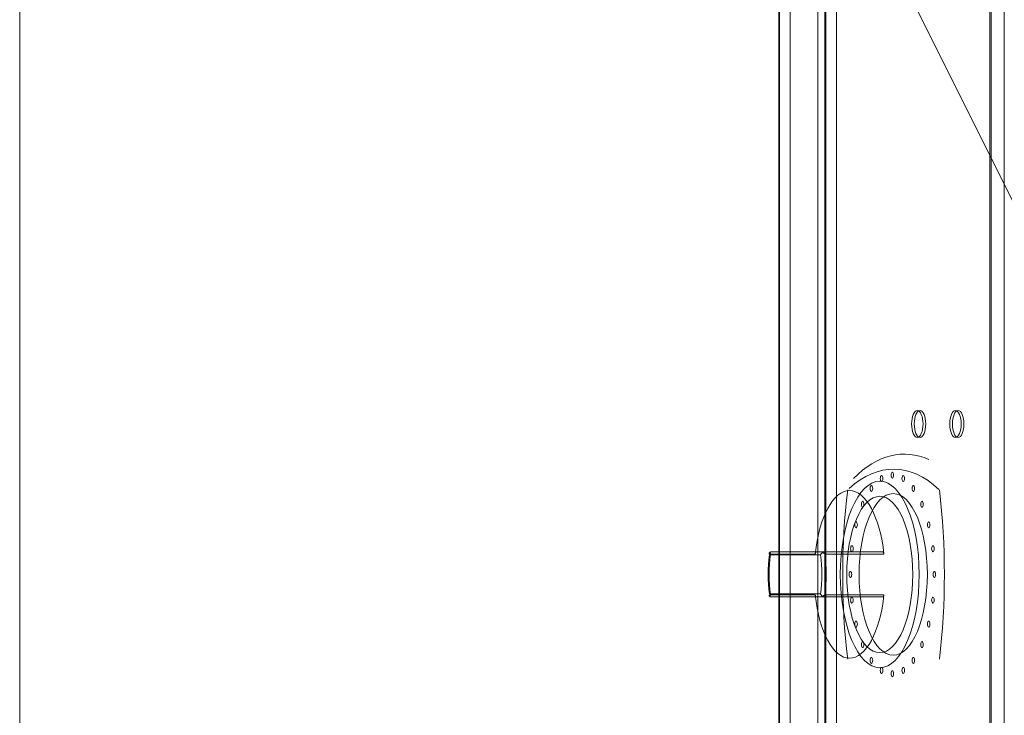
# Model space of a CAD drawing. Header units: millimetres. Extents: x -750 to 72845, y -24282 to 18874.
# Tile 129 of 154: x 70176 to 70505, y 14445 to 14677. Entities that reach past the tile are written whole.
import ezdxf

# ---------------------------------------------------------------- set-up
doc = ezdxf.new("R2010")
doc.units = ezdxf.units.MM
doc.header["$MEASUREMENT"] = 0
doc.layers.add('IRISH HOUSE_HYD AIRPORT_DRAINAGE LAYOUT 1$0$GREY SCALE', color=8, linetype='Continuous')
doc.layers.add('IRISH HOUSE_HYD AIRPORT_DRAINAGE LAYOUT 1$0$GREYSCALE', color=8, linetype='Continuous', lineweight=0)
doc.layers.add('M-MEP-ELPR-EQUIP', color=6, linetype='Continuous', lineweight=20)

# ---------------------------------------------------------------- blocks, each defined once
blk = doc.blocks.new('IRISH HOUSE_HYD AIRPORT_DRAINAGE LAYOUT 1$0$FLOOR PLAN')
at = {"layer": 'IRISH HOUSE_HYD AIRPORT_DRAINAGE LAYOUT 1$0$GREYSCALE', "color": 8, "lineweight": 0, "ltscale": 125}
for q in [(20176.39, 13284.48), (21172.83, 13284.48)]:
    blk.add_line((20176.39, 15278.36), q, dxfattribs=at)
at = {"layer": 'IRISH HOUSE_HYD AIRPORT_DRAINAGE LAYOUT 1$0$GREYSCALE', "color": 8, "lineweight": 0, "ltscale": 0.25}
blk.add_line((20429.32, 15018.13), (20429.32, 14216.19), dxfattribs=at)
at = {"layer": 'IRISH HOUSE_HYD AIRPORT_DRAINAGE LAYOUT 1$0$GREYSCALE', "color": 8, "lineweight": 0, "extrusion": (2.94688e-16, 1, -5.17558e-17)}
for p, q in [((20444.33, 14499.37, 784.98), (20427.04, 14499.37, 747.9)), ((20441.92, 14499.37, 734.75), (20463.97, 14499.37, 782.02))]:
    blk.add_line(p, q, dxfattribs=at)
at = {"layer": 'IRISH HOUSE_HYD AIRPORT_DRAINAGE LAYOUT 1$0$GREYSCALE', "color": 8, "lineweight": 0}
for p, q in [((20444.33, 14499.37, 784.98), (20427.04, 14499.37, 747.9)), ((20426.26, 14498.37, 748.61), (20443.29, 14498.37, 785.12)), ((20443.29, 14485.34, 785.12), (20426.26, 14485.34, 748.61)), ((20427.04, 14484.34, 747.9), (20444.33, 14484.34, 784.98))]:
    blk.add_line(p, q, dxfattribs=at)
at = {"layer": 'IRISH HOUSE_HYD AIRPORT_DRAINAGE LAYOUT 1$0$GREYSCALE', "color": 8, "lineweight": 0, "extrusion": (-0.906308, 2.88951e-16, 0.422618)}
for p, q in [((20441.92, 14499.37, 734.75), (20463.97, 14499.37, 782.02)), ((20426.26, 14498.37, 748.61), (20443.29, 14498.37, 785.12)), ((20443.29, 14485.34, 785.12), (20426.26, 14485.34, 748.61)), ((20441.92, 14484.34, 734.75), (20463.97, 14484.34, 782.02))]:
    blk.add_line(p, q, dxfattribs=at)
at = {"layer": 'IRISH HOUSE_HYD AIRPORT_DRAINAGE LAYOUT 1$0$GREYSCALE', "color": 8, "lineweight": 0, "extrusion": (-2.94688e-16, -1, 5.17558e-17)}
for p, q in [((20427.04, 14484.34, 747.9), (20444.33, 14484.34, 784.98)), ((20441.92, 14484.34, 734.75), (20463.97, 14484.34, 782.02))]:
    blk.add_line(p, q, dxfattribs=at)
at = {"layer": 'IRISH HOUSE_HYD AIRPORT_DRAINAGE LAYOUT 1$0$GREYSCALE', "color": 8, "lineweight": 0, "extrusion": (0.906308, -5.3388e-16, -0.422618)}
for centre in [(14541.98, 9343.65, 18235.2), (14541.98, 9343.65, 18236.2), (14541.98, 9373.73, 18235.2), (14541.98, 9373.73, 18236.2)]:
    blk.add_circle(centre, 4.51, dxfattribs=at)
at = {"layer": 'IRISH HOUSE_HYD AIRPORT_DRAINAGE LAYOUT 1$0$GREYSCALE', "color": 8, "lineweight": 0, "extrusion": (-0.906308, 5.3388e-16, 0.422618)}
for centre in [(-14541.98, 9343.65, -18235.2), (-14541.98, 9343.65, -18236.2), (-14541.98, 9373.73, -18235.2), (-14541.98, 9373.73, -18236.2)]:
    blk.add_circle(centre, 4.51, dxfattribs=at)
at = {"layer": 'IRISH HOUSE_HYD AIRPORT_DRAINAGE LAYOUT 1$0$GREYSCALE', "color": 8, "lineweight": 0, "extrusion": (-0.906308, 2.88951e-16, 0.422618)}
for centre, radius in [((-14524.93, 9331.12, -18231.89), 1), ((-14491.85, 9331.12, -18227.24), 31.08), ((-14491.85, 9331.12, -18227.24), 31.08), ((-14523.81, 9322.56, -18231.89), 1), ((-14523.81, 9339.68, -18231.89), 1), ((-14520.5, 9314.58, -18231.89), 1), ((-14520.5, 9347.66, -18231.89), 1), ((-14491.85, 9331.12, -18227.23), 26.04), ((-14491.85, 9331.12, -18227.23), 26.04), ((-14491.85, 9331.12, -18232.19), 26.92), ((-14515.24, 9307.73, -18231.89), 1), ((-14515.24, 9354.51, -18231.89), 1), ((-14508.39, 9302.48, -18231.89), 1), ((-14508.39, 9359.77, -18231.89), 1), ((-14500.42, 9299.17, -18231.89), 1), ((-14500.42, 9363.08, -18231.89), 1), ((-14491.85, 9298.04, -18231.89), 1), ((-14491.85, 9364.2, -18231.89), 1), ((-14483.29, 9299.17, -18231.89), 1), ((-14483.29, 9363.08, -18231.89), 1), ((-14475.31, 9302.48, -18231.89), 1), ((-14475.31, 9359.77, -18231.89), 1), ((-14468.46, 9307.73, -18231.89), 1), ((-14468.46, 9354.51, -18231.89), 1), ((-14463.21, 9314.58, -18231.89), 1), ((-14463.21, 9347.66, -18231.89), 1), ((-14459.9, 9322.56, -18231.89), 1), ((-14459.9, 9339.68, -18231.89), 1), ((-14458.77, 9331.12, -18231.89), 1)]:
    blk.add_circle(centre, radius, dxfattribs=at)
at = {"layer": 'IRISH HOUSE_HYD AIRPORT_DRAINAGE LAYOUT 1$0$GREYSCALE', "color": 8, "lineweight": 0, "extrusion": (0.906308, -2.88951e-16, -0.422618)}
blk.add_circle((14491.85, 9331.12, 18232.19), 26.92, dxfattribs=at)
for centre, radius, start, end in [((14428.63, 9331.37, 18236.2), 103.32, 337.1764, 10.7814), ((14491.85, 9393.54, 18232.19), 102.27, 253.9912, 286.0091), ((14491.85, 9269.2, 18232.19), 102.27, 73.9909, 106.0088)]:
    blk.add_arc(centre, radius, start, end, dxfattribs=at)
at = {"layer": 'IRISH HOUSE_HYD AIRPORT_DRAINAGE LAYOUT 1$0$GREYSCALE', "color": 8, "lineweight": 0, "extrusion": (-0.906308, 2.88951e-16, 0.422618)}
for centre, radius, start, end in [((-14428.63, 9331.37, -18236.2), 103.32, 169.2186, 202.8236), ((-14428.63, 9331.37, -18232.19), 98.31, 158.6254, 200.8267), ((-14428.63, 9331.37, -18232.19), 98.31, 158.6254, 200.8267), ((-14491.85, 9331.12, -18216.15), 27.92, 103.9861, 256.0139), ((-14491.85, 9331.12, -18216.15), 27.92, 103.9861, 256.0139), ((-14491.85, 9393.54, -18232.19), 102.27, 253.9909, 286.0088), ((-14491.85, 9269.2, -18232.19), 102.27, 73.9912, 106.0091), ((-14491.85, 9331.12, -18196.1), 21.17, 252.0741, 287.9259), ((-14491.85, 9331.12, -18196.1), 21.17, 252.0741, 287.9259), ((-14491.85, 9331.12, -18197.1), 22.51, 252.3967, 287.6033), ((-14491.85, 9331.12, -18197.1), 22.51, 252.3967, 287.6033), ((-14491.85, 9331.12, -18196.1), 21.17, 72.0741, 107.9259), ((-14491.85, 9331.12, -18196.1), 21.17, 72.0741, 107.9259), ((-14491.85, 9331.12, -18197.1), 22.51, 72.3967, 107.6033), ((-14491.85, 9331.12, -18197.1), 22.51, 72.3967, 107.6033), ((-14491.85, 9331.12, -18216.15), 27.92, 283.9861, 76.0139), ((-14491.85, 9331.12, -18216.15), 27.92, 283.9861, 76.0139)]:
    blk.add_arc(centre, radius, start, end, dxfattribs=at)
at = {"layer": 'IRISH HOUSE_HYD AIRPORT_DRAINAGE LAYOUT 1$0$GREYSCALE', "color": 8, "lineweight": 0}
for points, knots in [([(20426.3, 14499.17, 747.75), (20426.31, 14499.18, 747.75), (20426.33, 14499.19, 747.75), (20426.36, 14499.2, 747.76), (20426.37, 14499.21, 747.76), (20426.48, 14499.27, 747.78), (20426.59, 14499.31, 747.8), (20426.81, 14499.36, 747.85), (20426.92, 14499.37, 747.87), (20427.04, 14499.37, 747.9), (20427.04, 14499.37, 747.9), (20427.04, 14499.37, 747.9)], [0.6841371, 0.6841371, 0.6841371, 0.6841371, 0.7321349, 0.7321349, 0.7784099, 0.7784099, 1.1160869, 1.1160869, 1.4632126, 1.4632126, 1.4649667, 1.4649667, 1.4649667, 1.4649667]), ([(20426.3, 14499.17, 747.75), (20426.31, 14499.18, 747.75), (20426.33, 14499.19, 747.75), (20426.36, 14499.2, 747.76), (20426.37, 14499.21, 747.76), (20426.48, 14499.27, 747.78), (20426.59, 14499.31, 747.8), (20426.81, 14499.36, 747.85), (20426.92, 14499.37, 747.87), (20427.04, 14499.37, 747.9), (20427.04, 14499.37, 747.9), (20427.04, 14499.37, 747.9)], [0.6841371, 0.6841371, 0.6841371, 0.6841371, 0.7321349, 0.7321349, 0.7784099, 0.7784099, 1.1160869, 1.1160869, 1.4632126, 1.4632126, 1.4649667, 1.4649667, 1.4649667, 1.4649667]), ([(20427.04, 14499.37, 747.9), (20428.29, 14499.37, 746.78), (20429.55, 14499.37, 745.67), (20432.47, 14499.37, 743.08), (20434.13, 14499.37, 741.62), (20436.83, 14499.37, 739.23), (20437.87, 14499.37, 738.32), (20439.43, 14499.37, 736.95), (20439.95, 14499.37, 736.49), (20440.95, 14499.37, 735.61), (20441.44, 14499.37, 735.18), (20441.92, 14499.37, 734.75)], [0.767144, 0.767144, 0.767144, 0.767144, 5.800119, 5.800119, 12.428827, 12.428827, 16.57177, 16.57177, 18.643241, 18.643241, 20.57812, 20.57812, 20.57812, 20.57812]), ([(20427.04, 14499.37, 747.9), (20428.29, 14499.37, 746.78), (20429.55, 14499.37, 745.67), (20432.47, 14499.37, 743.08), (20434.13, 14499.37, 741.62), (20436.83, 14499.37, 739.23), (20437.87, 14499.37, 738.32), (20439.43, 14499.37, 736.95), (20439.95, 14499.37, 736.49), (20440.95, 14499.37, 735.61), (20441.44, 14499.37, 735.18), (20441.92, 14499.37, 734.75)], [0.767144, 0.767144, 0.767144, 0.767144, 5.800119, 5.800119, 12.428827, 12.428827, 16.57177, 16.57177, 18.643241, 18.643241, 20.57812, 20.57812, 20.57812, 20.57812]), ([(20441.92, 14499.37, 734.75), (20441.88, 14499.37, 734.66), (20441.84, 14499.36, 734.57), (20441.76, 14499.3, 734.4), (20441.72, 14499.26, 734.31), (20441.63, 14499.14, 734.13), (20441.59, 14499.05, 734.05), (20441.53, 14498.84, 733.91), (20441.5, 14498.73, 733.86), (20441.49, 14498.6, 733.83)], [0, 0, 0, 0, 0.299964, 0.299964, 0.59828, 0.59828, 0.9918, 0.9918, 1.371361, 1.371361, 1.371361, 1.371361]), ([(20441.92, 14499.37, 734.75), (20441.88, 14499.37, 734.66), (20441.84, 14499.36, 734.57), (20441.76, 14499.3, 734.4), (20441.72, 14499.26, 734.31), (20441.63, 14499.14, 734.13), (20441.59, 14499.05, 734.05), (20441.53, 14498.84, 733.91), (20441.5, 14498.73, 733.86), (20441.49, 14498.6, 733.83)], [0, 0, 0, 0, 0.299964, 0.299964, 0.59828, 0.59828, 0.9918, 0.9918, 1.371361, 1.371361, 1.371361, 1.371361]), ([(20444.33, 14499.37, 784.98), (20444.33, 14499.37, 784.98), (20444.33, 14499.37, 784.98), (20444.27, 14499.37, 785.08), (20444.21, 14499.36, 785.19), (20444.11, 14499.3, 785.39), (20444.05, 14499.26, 785.48), (20443.99, 14499.2, 785.6), (20443.98, 14499.19, 785.62), (20443.97, 14499.17, 785.64)], [-0.0017633, -0.0017633, -0.0017633, -0.0017633, 0, 0, 0.3544407, 0.3544407, 0.6989598, 0.6989598, 0.783168, 0.783168, 0.783168, 0.783168]), ([(20444.33, 14499.37, 784.98), (20444.33, 14499.37, 784.98), (20444.33, 14499.37, 784.98), (20444.27, 14499.37, 785.08), (20444.21, 14499.36, 785.19), (20444.11, 14499.3, 785.39), (20444.05, 14499.26, 785.48), (20443.99, 14499.2, 785.6), (20443.98, 14499.19, 785.62), (20443.97, 14499.17, 785.64)], [-0.0017633, -0.0017633, -0.0017633, -0.0017633, 0, 0, 0.3544407, 0.3544407, 0.6989598, 0.6989598, 0.783168, 0.783168, 0.783168, 0.783168]), ([(20463.97, 14499.37, 782.02), (20462.64, 14499.37, 782.23), (20461.32, 14499.37, 782.43), (20459.31, 14499.37, 782.73), (20458.63, 14499.37, 782.84), (20456.85, 14499.37, 783.11), (20455.75, 14499.37, 783.27), (20452.91, 14499.37, 783.7), (20451.15, 14499.37, 783.96), (20447.71, 14499.37, 784.48), (20446.02, 14499.37, 784.73), (20444.33, 14499.37, 784.98)], [12.565421, 12.565421, 12.565421, 12.565421, 16.570697, 16.570697, 18.642034, 18.642034, 21.956173, 21.956173, 27.258796, 27.258796, 32.376399, 32.376399, 32.376399, 32.376399]), ([(20463.97, 14499.37, 782.02), (20462.64, 14499.37, 782.23), (20461.32, 14499.37, 782.43), (20459.31, 14499.37, 782.73), (20458.63, 14499.37, 782.84), (20456.85, 14499.37, 783.11), (20455.75, 14499.37, 783.27), (20452.91, 14499.37, 783.7), (20451.15, 14499.37, 783.96), (20447.71, 14499.37, 784.48), (20446.02, 14499.37, 784.73), (20444.33, 14499.37, 784.98)], [12.565421, 12.565421, 12.565421, 12.565421, 16.570697, 16.570697, 18.642034, 18.642034, 21.956173, 21.956173, 27.258796, 27.258796, 32.376399, 32.376399, 32.376399, 32.376399]), ([(20464.39, 14498.6, 782.95), (20464.39, 14498.69, 782.93), (20464.37, 14498.77, 782.9), (20464.33, 14498.93, 782.82), (20464.31, 14499, 782.77), (20464.24, 14499.16, 782.62), (20464.19, 14499.24, 782.51), (20464.08, 14499.34, 782.28), (20464.02, 14499.37, 782.15), (20463.97, 14499.37, 782.02)], [0, 0, 0, 0, 0.267044, 0.267044, 0.536426, 0.536426, 0.950116, 0.950116, 1.373248, 1.373248, 1.373248, 1.373248]), ([(20464.39, 14498.6, 782.95), (20464.39, 14498.69, 782.93), (20464.37, 14498.77, 782.9), (20464.33, 14498.93, 782.82), (20464.31, 14499, 782.77), (20464.24, 14499.16, 782.62), (20464.19, 14499.24, 782.51), (20464.08, 14499.34, 782.28), (20464.02, 14499.37, 782.15), (20463.97, 14499.37, 782.02)], [0, 0, 0, 0, 0.267044, 0.267044, 0.536426, 0.536426, 0.950116, 0.950116, 1.373248, 1.373248, 1.373248, 1.373248]), ([(20426.3, 14499.17, 747.75), (20426.24, 14499.09, 747.86), (20426.21, 14499, 747.98), (20426.17, 14498.74, 748.28), (20426.19, 14498.57, 748.44), (20426.25, 14498.39, 748.59), (20426.26, 14498.38, 748.6), (20426.26, 14498.37, 748.6), (20426.26, 14498.37, 748.61), (20426.26, 14498.37, 748.61), (20426.26, 14498.37, 748.61), (20426.26, 14498.37, 748.61), (20426.26, 14498.37, 748.61), (20426.26, 14498.37, 748.61), (20426.26, 14498.37, 748.61), (20426.26, 14498.37, 748.61), (20426.26, 14498.37, 748.61), (20426.26, 14498.37, 748.61), (20426.26, 14498.37, 748.61), (20426.26, 14498.37, 748.61)], [-4.568979, -4.568979, -4.568979, -4.568979, -3.692516, -3.692516, -2.450743, -2.450743, -2.363662, -2.363662, -2.337548, -2.337548, -2.323475, -2.323475, -2.309, -2.309, -2.304181, -2.304181, -2.301314, -2.301314, -2.300178, -2.300178, -2.300178, -2.300178]), ([(20426.3, 14499.17, 747.75), (20426.24, 14499.09, 747.86), (20426.21, 14499, 747.98), (20426.17, 14498.74, 748.28), (20426.19, 14498.57, 748.44), (20426.25, 14498.39, 748.59), (20426.26, 14498.38, 748.6), (20426.26, 14498.37, 748.6), (20426.26, 14498.37, 748.61), (20426.26, 14498.37, 748.61), (20426.26, 14498.37, 748.61), (20426.26, 14498.37, 748.61), (20426.26, 14498.37, 748.61), (20426.26, 14498.37, 748.61), (20426.26, 14498.37, 748.61), (20426.26, 14498.37, 748.61), (20426.26, 14498.37, 748.61), (20426.26, 14498.37, 748.61), (20426.26, 14498.37, 748.61), (20426.26, 14498.37, 748.61)], [-4.568979, -4.568979, -4.568979, -4.568979, -3.692516, -3.692516, -2.450743, -2.450743, -2.363662, -2.363662, -2.337548, -2.337548, -2.323475, -2.323475, -2.309, -2.309, -2.304181, -2.304181, -2.301314, -2.301314, -2.300178, -2.300178, -2.300178, -2.300178]), ([(20426.61, 14498.66, 746.99), (20426.61, 14498.66, 746.99), (20426.61, 14498.66, 746.99), (20426.61, 14498.66, 747), (20426.61, 14498.66, 747), (20426.61, 14498.66, 747), (20426.61, 14498.66, 747), (20426.61, 14498.67, 747), (20426.61, 14498.67, 747), (20426.61, 14498.67, 747), (20426.61, 14498.67, 747), (20426.61, 14498.68, 747), (20426.6, 14498.68, 747.01), (20426.6, 14498.69, 747.02), (20426.59, 14498.7, 747.03), (20426.58, 14498.72, 747.05), (20426.57, 14498.74, 747.07), (20426.53, 14498.78, 747.12), (20426.51, 14498.81, 747.16), (20426.46, 14498.9, 747.27), (20426.42, 14498.95, 747.35), (20426.35, 14499.06, 747.53), (20426.32, 14499.12, 747.64), (20426.3, 14499.17, 747.75)], [0, 0, 0, 0, 0.0007562, 0.0007562, 0.0015191, 0.0015191, 0.003065, 0.003065, 0.0062678, 0.0062678, 0.0131942, 0.0131942, 0.027317, 0.027317, 0.0517791, 0.0517791, 0.0965418, 0.0965418, 0.1826488, 0.1826488, 0.3519012, 0.3519012, 0.5581583, 0.5581583, 0.5581583, 0.5581583]), ([(20426.61, 14498.66, 746.99), (20426.61, 14498.66, 746.99), (20426.61, 14498.66, 746.99), (20426.61, 14498.66, 747), (20426.61, 14498.66, 747), (20426.61, 14498.66, 747), (20426.61, 14498.66, 747), (20426.61, 14498.67, 747), (20426.61, 14498.67, 747), (20426.61, 14498.67, 747), (20426.61, 14498.67, 747), (20426.61, 14498.68, 747), (20426.6, 14498.68, 747.01), (20426.6, 14498.69, 747.02), (20426.59, 14498.7, 747.03), (20426.58, 14498.72, 747.05), (20426.57, 14498.74, 747.07), (20426.53, 14498.78, 747.12), (20426.51, 14498.81, 747.16), (20426.46, 14498.9, 747.27), (20426.42, 14498.95, 747.35), (20426.35, 14499.06, 747.53), (20426.32, 14499.12, 747.64), (20426.3, 14499.17, 747.75)], [0, 0, 0, 0, 0.0007562, 0.0007562, 0.0015191, 0.0015191, 0.003065, 0.003065, 0.0062678, 0.0062678, 0.0131942, 0.0131942, 0.027317, 0.027317, 0.0517791, 0.0517791, 0.0965418, 0.0965418, 0.1826488, 0.1826488, 0.3519012, 0.3519012, 0.5581583, 0.5581583, 0.5581583, 0.5581583]), ([(20441.49, 14498.6, 733.83), (20440.94, 14498.6, 734.32), (20440.38, 14498.61, 734.81), (20439.3, 14498.61, 735.76), (20438.78, 14498.61, 736.22), (20437.23, 14498.62, 737.59), (20436.19, 14498.62, 738.51), (20433.49, 14498.63, 740.89), (20431.83, 14498.64, 742.36), (20428.98, 14498.65, 744.88), (20427.8, 14498.66, 745.94), (20426.61, 14498.66, 746.99)], [-20.862973, -20.862973, -20.862973, -20.862973, -18.643241, -18.643241, -16.57177, -16.57177, -12.428827, -12.428827, -5.800119, -5.800119, -1.046163, -1.046163, -1.046163, -1.046163]), ([(20441.49, 14498.6, 733.83), (20440.94, 14498.6, 734.32), (20440.38, 14498.61, 734.81), (20439.3, 14498.61, 735.76), (20438.78, 14498.61, 736.22), (20437.23, 14498.62, 737.59), (20436.19, 14498.62, 738.51), (20433.49, 14498.63, 740.89), (20431.83, 14498.64, 742.36), (20428.98, 14498.65, 744.88), (20427.8, 14498.66, 745.94), (20426.61, 14498.66, 746.99)], [-20.862973, -20.862973, -20.862973, -20.862973, -18.643241, -18.643241, -16.57177, -16.57177, -12.428827, -12.428827, -5.800119, -5.800119, -1.046163, -1.046163, -1.046163, -1.046163]), ([(20443.29, 14498.37, 785.12), (20443.29, 14498.37, 785.12), (20443.29, 14498.37, 785.12), (20443.29, 14498.37, 785.12), (20443.29, 14498.37, 785.12), (20443.29, 14498.37, 785.12), (20443.29, 14498.37, 785.12), (20443.29, 14498.37, 785.12), (20443.29, 14498.37, 785.12), (20443.29, 14498.37, 785.12), (20443.29, 14498.37, 785.12), (20443.29, 14498.38, 785.12), (20443.3, 14498.41, 785.15), (20443.36, 14498.55, 785.26), (20443.42, 14498.65, 785.33), (20443.6, 14498.88, 785.49), (20443.72, 14499, 785.56), (20443.9, 14499.13, 785.62), (20443.94, 14499.15, 785.63), (20443.97, 14499.17, 785.64)], [-2.013428, -2.013428, -2.013428, -2.013428, -2.012552, -2.012552, -2.009969, -2.009969, -2.005723, -2.005723, -1.993988, -1.993988, -1.958227, -1.958227, -1.803737, -1.803737, -1.39494, -1.39494, -0.837587, -0.837587, -0.714094, -0.714094, -0.714094, -0.714094]), ([(20443.29, 14498.37, 785.12), (20443.29, 14498.37, 785.12), (20443.29, 14498.37, 785.12), (20443.29, 14498.37, 785.12), (20443.29, 14498.37, 785.12), (20443.29, 14498.37, 785.12), (20443.29, 14498.37, 785.12), (20443.29, 14498.37, 785.12), (20443.29, 14498.37, 785.12), (20443.29, 14498.37, 785.12), (20443.29, 14498.37, 785.12), (20443.29, 14498.38, 785.12), (20443.3, 14498.41, 785.15), (20443.36, 14498.55, 785.26), (20443.42, 14498.65, 785.33), (20443.6, 14498.88, 785.49), (20443.72, 14499, 785.56), (20443.9, 14499.13, 785.62), (20443.94, 14499.15, 785.63), (20443.97, 14499.17, 785.64)], [-2.013428, -2.013428, -2.013428, -2.013428, -2.012552, -2.012552, -2.009969, -2.009969, -2.005723, -2.005723, -1.993988, -1.993988, -1.958227, -1.958227, -1.803737, -1.803737, -1.39494, -1.39494, -0.837587, -0.837587, -0.714094, -0.714094, -0.714094, -0.714094]), ([(20443.97, 14499.17, 785.64), (20444.04, 14499.14, 785.67), (20444.11, 14499.1, 785.71), (20444.27, 14499, 785.78), (20444.37, 14498.94, 785.81), (20444.52, 14498.84, 785.84), (20444.57, 14498.8, 785.85), (20444.64, 14498.75, 785.87), (20444.67, 14498.73, 785.87), (20444.7, 14498.71, 785.88), (20444.71, 14498.7, 785.88), (20444.73, 14498.68, 785.88), (20444.73, 14498.68, 785.88), (20444.74, 14498.67, 785.88), (20444.74, 14498.67, 785.88), (20444.74, 14498.67, 785.88), (20444.74, 14498.66, 785.88), (20444.74, 14498.66, 785.88)], [0.8289705, 0.8289705, 0.8289705, 0.8289705, 1.0570419, 1.0570419, 1.3691091, 1.3691091, 1.5284326, 1.5284326, 1.6112916, 1.6112916, 1.6500585, 1.6500585, 1.6707993, 1.6707993, 1.6821461, 1.6821461, 1.694108, 1.694108, 1.694108, 1.694108]), ([(20443.97, 14499.17, 785.64), (20444.04, 14499.14, 785.67), (20444.11, 14499.1, 785.71), (20444.27, 14499, 785.78), (20444.37, 14498.94, 785.81), (20444.52, 14498.84, 785.84), (20444.57, 14498.8, 785.85), (20444.64, 14498.75, 785.87), (20444.67, 14498.73, 785.87), (20444.7, 14498.71, 785.88), (20444.71, 14498.7, 785.88), (20444.73, 14498.68, 785.88), (20444.73, 14498.68, 785.88), (20444.74, 14498.67, 785.88), (20444.74, 14498.67, 785.88), (20444.74, 14498.67, 785.88), (20444.74, 14498.66, 785.88), (20444.74, 14498.66, 785.88)], [0.8289705, 0.8289705, 0.8289705, 0.8289705, 1.0570419, 1.0570419, 1.3691091, 1.3691091, 1.5284326, 1.5284326, 1.6112916, 1.6112916, 1.6500585, 1.6500585, 1.6707993, 1.6707993, 1.6821461, 1.6821461, 1.694108, 1.694108, 1.694108, 1.694108]), ([(20444.74, 14498.66, 785.88), (20446.34, 14498.66, 785.65), (20447.94, 14498.65, 785.41), (20451.3, 14498.64, 784.92), (20453.05, 14498.63, 784.66), (20455.9, 14498.62, 784.23), (20456.99, 14498.62, 784.06), (20458.77, 14498.62, 783.8), (20459.46, 14498.62, 783.69), (20461.51, 14498.61, 783.38), (20462.88, 14498.61, 783.18), (20464.3, 14498.6, 782.96), (20464.35, 14498.6, 782.95), (20464.39, 14498.6, 782.95)], [-32.09738, -32.09738, -32.09738, -32.09738, -27.258796, -27.258796, -21.956173, -21.956173, -18.642034, -18.642034, -16.570697, -16.570697, -12.428022, -12.428022, -12.280567, -12.280567, -12.280567, -12.280567]), ([(20444.74, 14498.66, 785.88), (20446.34, 14498.66, 785.65), (20447.94, 14498.65, 785.41), (20451.3, 14498.64, 784.92), (20453.05, 14498.63, 784.66), (20455.9, 14498.62, 784.23), (20456.99, 14498.62, 784.06), (20458.77, 14498.62, 783.8), (20459.46, 14498.62, 783.69), (20461.51, 14498.61, 783.38), (20462.88, 14498.61, 783.18), (20464.3, 14498.6, 782.96), (20464.35, 14498.6, 782.95), (20464.39, 14498.6, 782.95)], [-32.09738, -32.09738, -32.09738, -32.09738, -27.258796, -27.258796, -21.956173, -21.956173, -18.642034, -18.642034, -16.570697, -16.570697, -12.428022, -12.428022, -12.280567, -12.280567, -12.280567, -12.280567]), ([(20426.26, 14485.34, 748.61), (20426.26, 14485.34, 748.61), (20426.26, 14485.34, 748.61), (20426.26, 14485.34, 748.61), (20426.26, 14485.34, 748.61), (20426.26, 14485.34, 748.61), (20426.26, 14485.34, 748.61), (20426.26, 14485.34, 748.61), (20426.26, 14485.34, 748.61), (20426.26, 14485.34, 748.61), (20426.26, 14485.34, 748.61), (20426.26, 14485.33, 748.6), (20426.25, 14485.3, 748.57), (20426.2, 14485.16, 748.45), (20426.18, 14485.06, 748.36), (20426.18, 14484.83, 748.13), (20426.2, 14484.71, 747.99), (20426.27, 14484.58, 747.81), (20426.29, 14484.56, 747.78), (20426.3, 14484.54, 747.75)], [-2.013835, -2.013835, -2.013835, -2.013835, -2.012593, -2.012593, -2.009935, -2.009935, -2.006101, -2.006101, -1.99429, -1.99429, -1.958405, -1.958405, -1.803523, -1.803523, -1.394904, -1.394904, -0.837569, -0.837569, -0.714146, -0.714146, -0.714146, -0.714146]), ([(20426.26, 14485.34, 748.61), (20426.26, 14485.34, 748.61), (20426.26, 14485.34, 748.61), (20426.26, 14485.34, 748.61), (20426.26, 14485.34, 748.61), (20426.26, 14485.34, 748.61), (20426.26, 14485.34, 748.61), (20426.26, 14485.34, 748.61), (20426.26, 14485.34, 748.61), (20426.26, 14485.34, 748.61), (20426.26, 14485.34, 748.61), (20426.26, 14485.33, 748.6), (20426.25, 14485.3, 748.57), (20426.2, 14485.16, 748.45), (20426.18, 14485.06, 748.36), (20426.18, 14484.83, 748.13), (20426.2, 14484.71, 747.99), (20426.27, 14484.58, 747.81), (20426.29, 14484.56, 747.78), (20426.3, 14484.54, 747.75)], [-2.013835, -2.013835, -2.013835, -2.013835, -2.012593, -2.012593, -2.009935, -2.009935, -2.006101, -2.006101, -1.99429, -1.99429, -1.958405, -1.958405, -1.803523, -1.803523, -1.394904, -1.394904, -0.837569, -0.837569, -0.714146, -0.714146, -0.714146, -0.714146]), ([(20426.3, 14484.54, 747.75), (20426.32, 14484.57, 747.67), (20426.34, 14484.61, 747.6), (20426.39, 14484.71, 747.42), (20426.43, 14484.77, 747.33), (20426.49, 14484.87, 747.19), (20426.52, 14484.9, 747.15), (20426.56, 14484.96, 747.08), (20426.57, 14484.97, 747.06), (20426.59, 14485, 747.03), (20426.59, 14485.01, 747.02), (20426.6, 14485.02, 747.01), (20426.6, 14485.03, 747.01), (20426.61, 14485.04, 747), (20426.61, 14485.04, 747), (20426.61, 14485.04, 747), (20426.61, 14485.04, 747), (20426.61, 14485.05, 746.99)], [0.8289705, 0.8289705, 0.8289705, 0.8289705, 1.0570419, 1.0570419, 1.3691091, 1.3691091, 1.5284326, 1.5284326, 1.6112916, 1.6112916, 1.6500585, 1.6500585, 1.6707993, 1.6707993, 1.6821461, 1.6821461, 1.694108, 1.694108, 1.694108, 1.694108]), ([(20426.3, 14484.54, 747.75), (20426.32, 14484.57, 747.67), (20426.34, 14484.61, 747.6), (20426.39, 14484.71, 747.42), (20426.43, 14484.77, 747.33), (20426.49, 14484.87, 747.19), (20426.52, 14484.9, 747.15), (20426.56, 14484.96, 747.08), (20426.57, 14484.97, 747.06), (20426.59, 14485, 747.03), (20426.59, 14485.01, 747.02), (20426.6, 14485.02, 747.01), (20426.6, 14485.03, 747.01), (20426.61, 14485.04, 747), (20426.61, 14485.04, 747), (20426.61, 14485.04, 747), (20426.61, 14485.04, 747), (20426.61, 14485.05, 746.99)], [0.8289705, 0.8289705, 0.8289705, 0.8289705, 1.0570419, 1.0570419, 1.3691091, 1.3691091, 1.5284326, 1.5284326, 1.6112916, 1.6112916, 1.6500585, 1.6500585, 1.6707993, 1.6707993, 1.6821461, 1.6821461, 1.694108, 1.694108, 1.694108, 1.694108]), ([(20427.04, 14484.34, 747.9), (20427.04, 14484.34, 747.9), (20427.04, 14484.34, 747.9), (20426.92, 14484.34, 747.87), (20426.8, 14484.35, 747.85), (20426.58, 14484.4, 747.8), (20426.47, 14484.44, 747.78), (20426.35, 14484.51, 747.76), (20426.32, 14484.52, 747.75), (20426.3, 14484.54, 747.75)], [-0.0017633, -0.0017633, -0.0017633, -0.0017633, 0, 0, 0.3544407, 0.3544407, 0.6989598, 0.6989598, 0.783168, 0.783168, 0.783168, 0.783168]), ([(20427.04, 14484.34, 747.9), (20427.04, 14484.34, 747.9), (20427.04, 14484.34, 747.9), (20426.92, 14484.34, 747.87), (20426.8, 14484.35, 747.85), (20426.58, 14484.4, 747.8), (20426.47, 14484.44, 747.78), (20426.35, 14484.51, 747.76), (20426.32, 14484.52, 747.75), (20426.3, 14484.54, 747.75)], [-0.0017633, -0.0017633, -0.0017633, -0.0017633, 0, 0, 0.3544407, 0.3544407, 0.6989598, 0.6989598, 0.783168, 0.783168, 0.783168, 0.783168]), ([(20426.61, 14485.05, 746.99), (20427.82, 14485.05, 745.92), (20429.03, 14485.06, 744.85), (20431.56, 14485.07, 742.6), (20432.89, 14485.07, 741.42), (20435.05, 14485.08, 739.52), (20435.88, 14485.09, 738.78), (20437.23, 14485.09, 737.59), (20437.74, 14485.09, 737.13), (20439.3, 14485.1, 735.76), (20440.34, 14485.1, 734.84), (20441.42, 14485.1, 733.9), (20441.45, 14485.1, 733.86), (20441.49, 14485.11, 733.83)], [-32.09738, -32.09738, -32.09738, -32.09738, -27.260564, -27.260564, -21.957597, -21.957597, -18.643243, -18.643243, -16.571772, -16.571772, -12.428829, -12.428829, -12.280567, -12.280567, -12.280567, -12.280567]), ([(20426.61, 14485.05, 746.99), (20427.82, 14485.05, 745.92), (20429.03, 14485.06, 744.85), (20431.56, 14485.07, 742.6), (20432.89, 14485.07, 741.42), (20435.05, 14485.08, 739.52), (20435.88, 14485.09, 738.78), (20437.23, 14485.09, 737.59), (20437.74, 14485.09, 737.13), (20439.3, 14485.1, 735.76), (20440.34, 14485.1, 734.84), (20441.42, 14485.1, 733.9), (20441.45, 14485.1, 733.86), (20441.49, 14485.11, 733.83)], [-32.09738, -32.09738, -32.09738, -32.09738, -27.260564, -27.260564, -21.957597, -21.957597, -18.643243, -18.643243, -16.571772, -16.571772, -12.428829, -12.428829, -12.280567, -12.280567, -12.280567, -12.280567]), ([(20441.92, 14484.34, 734.75), (20440.92, 14484.34, 735.64), (20439.91, 14484.34, 736.52), (20438.39, 14484.34, 737.86), (20437.87, 14484.34, 738.32), (20436.52, 14484.34, 739.51), (20435.69, 14484.34, 740.24), (20433.53, 14484.34, 742.15), (20432.2, 14484.34, 743.32), (20429.59, 14484.34, 745.63), (20428.31, 14484.34, 746.76), (20427.04, 14484.34, 747.9)], [12.565421, 12.565421, 12.565421, 12.565421, 16.571772, 16.571772, 18.643243, 18.643243, 21.957597, 21.957597, 27.260564, 27.260564, 32.376399, 32.376399, 32.376399, 32.376399]), ([(20441.92, 14484.34, 734.75), (20440.92, 14484.34, 735.64), (20439.91, 14484.34, 736.52), (20438.39, 14484.34, 737.86), (20437.87, 14484.34, 738.32), (20436.52, 14484.34, 739.51), (20435.69, 14484.34, 740.24), (20433.53, 14484.34, 742.15), (20432.2, 14484.34, 743.32), (20429.59, 14484.34, 745.63), (20428.31, 14484.34, 746.76), (20427.04, 14484.34, 747.9)], [12.565421, 12.565421, 12.565421, 12.565421, 16.571772, 16.571772, 18.643243, 18.643243, 21.957597, 21.957597, 27.260564, 27.260564, 32.376399, 32.376399, 32.376399, 32.376399]), ([(20441.49, 14485.11, 733.83), (20441.5, 14485.02, 733.85), (20441.52, 14484.94, 733.88), (20441.55, 14484.78, 733.96), (20441.58, 14484.71, 734.01), (20441.64, 14484.55, 734.16), (20441.69, 14484.47, 734.26), (20441.8, 14484.36, 734.5), (20441.86, 14484.34, 734.62), (20441.92, 14484.34, 734.75)], [0, 0, 0, 0, 0.267044, 0.267044, 0.536426, 0.536426, 0.950116, 0.950116, 1.373248, 1.373248, 1.373248, 1.373248]), ([(20441.49, 14485.11, 733.83), (20441.5, 14485.02, 733.85), (20441.52, 14484.94, 733.88), (20441.55, 14484.78, 733.96), (20441.58, 14484.71, 734.01), (20441.64, 14484.55, 734.16), (20441.69, 14484.47, 734.26), (20441.8, 14484.36, 734.5), (20441.86, 14484.34, 734.62), (20441.92, 14484.34, 734.75)], [0, 0, 0, 0, 0.267044, 0.267044, 0.536426, 0.536426, 0.950116, 0.950116, 1.373248, 1.373248, 1.373248, 1.373248]), ([(20443.97, 14484.54, 785.64), (20443.84, 14484.61, 785.61), (20443.72, 14484.71, 785.56), (20443.47, 14484.98, 785.39), (20443.36, 14485.15, 785.27), (20443.29, 14485.32, 785.13), (20443.29, 14485.33, 785.12), (20443.29, 14485.33, 785.12), (20443.29, 14485.34, 785.12), (20443.29, 14485.34, 785.12), (20443.29, 14485.34, 785.12), (20443.29, 14485.34, 785.12), (20443.29, 14485.34, 785.12), (20443.29, 14485.34, 785.12), (20443.29, 14485.34, 785.12), (20443.29, 14485.34, 785.12), (20443.29, 14485.34, 785.12), (20443.29, 14485.34, 785.12), (20443.29, 14485.34, 785.12), (20443.29, 14485.34, 785.12)], [-8.44556, -8.44556, -8.44556, -8.44556, -6.098348, -6.098348, -2.65729, -2.65729, -2.449125, -2.449125, -2.390397, -2.390397, -2.362772, -2.362772, -2.346928, -2.346928, -2.336306, -2.336306, -2.331244, -2.331244, -2.327246, -2.327246, -2.327246, -2.327246]), ([(20443.97, 14484.54, 785.64), (20443.84, 14484.61, 785.61), (20443.72, 14484.71, 785.56), (20443.47, 14484.98, 785.39), (20443.36, 14485.15, 785.27), (20443.29, 14485.32, 785.13), (20443.29, 14485.33, 785.12), (20443.29, 14485.33, 785.12), (20443.29, 14485.34, 785.12), (20443.29, 14485.34, 785.12), (20443.29, 14485.34, 785.12), (20443.29, 14485.34, 785.12), (20443.29, 14485.34, 785.12), (20443.29, 14485.34, 785.12), (20443.29, 14485.34, 785.12), (20443.29, 14485.34, 785.12), (20443.29, 14485.34, 785.12), (20443.29, 14485.34, 785.12), (20443.29, 14485.34, 785.12), (20443.29, 14485.34, 785.12)], [-8.44556, -8.44556, -8.44556, -8.44556, -6.098348, -6.098348, -2.65729, -2.65729, -2.449125, -2.449125, -2.390397, -2.390397, -2.362772, -2.362772, -2.346928, -2.346928, -2.336306, -2.336306, -2.331244, -2.331244, -2.327246, -2.327246, -2.327246, -2.327246]), ([(20444.74, 14485.05, 785.88), (20444.74, 14485.05, 785.88), (20444.74, 14485.05, 785.88), (20444.74, 14485.05, 785.88), (20444.74, 14485.05, 785.88), (20444.74, 14485.04, 785.88), (20444.74, 14485.04, 785.88), (20444.74, 14485.04, 785.88), (20444.74, 14485.04, 785.88), (20444.74, 14485.04, 785.88), (20444.74, 14485.04, 785.88), (20444.74, 14485.03, 785.88), (20444.73, 14485.03, 785.88), (20444.72, 14485.02, 785.88), (20444.71, 14485.01, 785.88), (20444.68, 14484.99, 785.87), (20444.66, 14484.97, 785.87), (20444.6, 14484.93, 785.86), (20444.56, 14484.9, 785.85), (20444.43, 14484.81, 785.83), (20444.35, 14484.76, 785.8), (20444.17, 14484.64, 785.74), (20444.07, 14484.59, 785.69), (20443.97, 14484.54, 785.64)], [0, 0, 0, 0, 0.0007562, 0.0007562, 0.0015191, 0.0015191, 0.003065, 0.003065, 0.0062678, 0.0062678, 0.0131943, 0.0131943, 0.027317, 0.027317, 0.0517792, 0.0517792, 0.096542, 0.096542, 0.1826491, 0.1826491, 0.3519018, 0.3519018, 0.5581592, 0.5581592, 0.5581592, 0.5581592]), ([(20444.74, 14485.05, 785.88), (20444.74, 14485.05, 785.88), (20444.74, 14485.05, 785.88), (20444.74, 14485.05, 785.88), (20444.74, 14485.05, 785.88), (20444.74, 14485.04, 785.88), (20444.74, 14485.04, 785.88), (20444.74, 14485.04, 785.88), (20444.74, 14485.04, 785.88), (20444.74, 14485.04, 785.88), (20444.74, 14485.04, 785.88), (20444.74, 14485.03, 785.88), (20444.73, 14485.03, 785.88), (20444.72, 14485.02, 785.88), (20444.71, 14485.01, 785.88), (20444.68, 14484.99, 785.87), (20444.66, 14484.97, 785.87), (20444.6, 14484.93, 785.86), (20444.56, 14484.9, 785.85), (20444.43, 14484.81, 785.83), (20444.35, 14484.76, 785.8), (20444.17, 14484.64, 785.74), (20444.07, 14484.59, 785.69), (20443.97, 14484.54, 785.64)], [0, 0, 0, 0, 0.0007562, 0.0007562, 0.0015191, 0.0015191, 0.003065, 0.003065, 0.0062678, 0.0062678, 0.0131943, 0.0131943, 0.027317, 0.027317, 0.0517792, 0.0517792, 0.096542, 0.096542, 0.1826491, 0.1826491, 0.3519018, 0.3519018, 0.5581592, 0.5581592, 0.5581592, 0.5581592]), ([(20443.97, 14484.54, 785.64), (20443.98, 14484.53, 785.63), (20443.98, 14484.52, 785.61), (20444, 14484.5, 785.59), (20444, 14484.5, 785.58), (20444.06, 14484.44, 785.48), (20444.11, 14484.4, 785.38), (20444.22, 14484.35, 785.18), (20444.27, 14484.34, 785.08), (20444.33, 14484.34, 784.98), (20444.33, 14484.34, 784.98), (20444.33, 14484.34, 784.98)], [0.6841371, 0.6841371, 0.6841371, 0.6841371, 0.7321349, 0.7321349, 0.7784099, 0.7784099, 1.1160869, 1.1160869, 1.4632126, 1.4632126, 1.4649667, 1.4649667, 1.4649667, 1.4649667]), ([(20443.97, 14484.54, 785.64), (20443.98, 14484.53, 785.63), (20443.98, 14484.52, 785.61), (20444, 14484.5, 785.59), (20444, 14484.5, 785.58), (20444.06, 14484.44, 785.48), (20444.11, 14484.4, 785.38), (20444.22, 14484.35, 785.18), (20444.27, 14484.34, 785.08), (20444.33, 14484.34, 784.98), (20444.33, 14484.34, 784.98), (20444.33, 14484.34, 784.98)], [0.6841371, 0.6841371, 0.6841371, 0.6841371, 0.7321349, 0.7321349, 0.7784099, 0.7784099, 1.1160869, 1.1160869, 1.4632126, 1.4632126, 1.4649667, 1.4649667, 1.4649667, 1.4649667]), ([(20444.33, 14484.34, 784.98), (20445.99, 14484.34, 784.73), (20447.65, 14484.34, 784.48), (20451.51, 14484.34, 783.91), (20453.7, 14484.34, 783.58), (20457.26, 14484.34, 783.04), (20458.63, 14484.34, 782.84), (20460.68, 14484.34, 782.52), (20461.36, 14484.34, 782.42), (20462.69, 14484.34, 782.22), (20463.33, 14484.34, 782.12), (20463.97, 14484.34, 782.02)], [0.767144, 0.767144, 0.767144, 0.767144, 5.800119, 5.800119, 12.428827, 12.428827, 16.57177, 16.57177, 18.643241, 18.643241, 20.57812, 20.57812, 20.57812, 20.57812]), ([(20444.33, 14484.34, 784.98), (20445.99, 14484.34, 784.73), (20447.65, 14484.34, 784.48), (20451.51, 14484.34, 783.91), (20453.7, 14484.34, 783.58), (20457.26, 14484.34, 783.04), (20458.63, 14484.34, 782.84), (20460.68, 14484.34, 782.52), (20461.36, 14484.34, 782.42), (20462.69, 14484.34, 782.22), (20463.33, 14484.34, 782.12), (20463.97, 14484.34, 782.02)], [0.767144, 0.767144, 0.767144, 0.767144, 5.800119, 5.800119, 12.428827, 12.428827, 16.57177, 16.57177, 18.643241, 18.643241, 20.57812, 20.57812, 20.57812, 20.57812]), ([(20464.39, 14485.11, 782.95), (20463.66, 14485.1, 783.06), (20462.93, 14485.1, 783.17), (20461.51, 14485.1, 783.38), (20460.83, 14485.1, 783.49), (20458.77, 14485.09, 783.8), (20457.4, 14485.09, 784), (20453.84, 14485.08, 784.54), (20451.65, 14485.07, 784.86), (20447.89, 14485.06, 785.42), (20446.32, 14485.05, 785.65), (20444.74, 14485.05, 785.88)], [-20.862973, -20.862973, -20.862973, -20.862973, -18.643241, -18.643241, -16.57177, -16.57177, -12.428827, -12.428827, -5.800119, -5.800119, -1.046163, -1.046163, -1.046163, -1.046163]), ([(20464.39, 14485.11, 782.95), (20463.66, 14485.1, 783.06), (20462.93, 14485.1, 783.17), (20461.51, 14485.1, 783.38), (20460.83, 14485.1, 783.49), (20458.77, 14485.09, 783.8), (20457.4, 14485.09, 784), (20453.84, 14485.08, 784.54), (20451.65, 14485.07, 784.86), (20447.89, 14485.06, 785.42), (20446.32, 14485.05, 785.65), (20444.74, 14485.05, 785.88)], [-20.862973, -20.862973, -20.862973, -20.862973, -18.643241, -18.643241, -16.57177, -16.57177, -12.428827, -12.428827, -5.800119, -5.800119, -1.046163, -1.046163, -1.046163, -1.046163]), ([(20463.97, 14484.34, 782.02), (20464.01, 14484.34, 782.12), (20464.05, 14484.35, 782.21), (20464.13, 14484.4, 782.38), (20464.17, 14484.44, 782.46), (20464.25, 14484.57, 782.64), (20464.29, 14484.66, 782.73), (20464.36, 14484.87, 782.87), (20464.38, 14484.98, 782.92), (20464.39, 14485.11, 782.95)], [0, 0, 0, 0, 0.299964, 0.299964, 0.59828, 0.59828, 0.9918, 0.9918, 1.371361, 1.371361, 1.371361, 1.371361]), ([(20463.97, 14484.34, 782.02), (20464.01, 14484.34, 782.12), (20464.05, 14484.35, 782.21), (20464.13, 14484.4, 782.38), (20464.17, 14484.44, 782.46), (20464.25, 14484.57, 782.64), (20464.29, 14484.66, 782.73), (20464.36, 14484.87, 782.87), (20464.38, 14484.98, 782.92), (20464.39, 14485.11, 782.95)], [0, 0, 0, 0, 0.299964, 0.299964, 0.59828, 0.59828, 0.9918, 0.9918, 1.371361, 1.371361, 1.371361, 1.371361])]:
    blk.add_open_spline(points, degree=3, knots=knots, dxfattribs=at)
at = {"layer": 'IRISH HOUSE_HYD AIRPORT_DRAINAGE LAYOUT 1$0$GREYSCALE', "color": 8, "lineweight": 0, "ltscale": 0.25}
for points, invisible_edges in [([(20430.31, 15018.13, 894.14), (20429.57, 15018.13, 886.61), (20429.57, 14216.19, 886.61), (20430.31, 14216.19, 894.14)], 8), ([(20442.35, 15018.13, 902.18), (20435.11, 15018.13, 899.98), (20435.11, 14216.19, 899.98), (20442.35, 14216.19, 902.18)], 2), ([(20444.68, 15018.13, 692.78), (20444.66, 15018.13, 692.4), (20444.66, 14216.19, 692.4), (20444.68, 14216.19, 692.78)], 8), ([(20444.66, 15018.13, 659.48), (20444.96, 15018.13, 658.05), (20444.96, 14216.19, 658.05), (20444.66, 14216.19, 659.48)], 2), ([(20444.74, 15018.13, 693.16), (20444.68, 15018.13, 692.78), (20444.68, 14216.19, 692.78), (20444.74, 14216.19, 693.16)], 10), ([(20444.84, 15018.13, 693.53), (20444.74, 15018.13, 693.16), (20444.74, 14216.19, 693.16), (20444.84, 14216.19, 693.53)], 10), ([(20444.98, 15018.13, 693.88), (20444.84, 15018.13, 693.53), (20444.84, 14216.19, 693.53), (20444.98, 14216.19, 693.88)], 2), ([(20444.96, 15018.13, 658.05), (20445.82, 15018.13, 656.87), (20445.82, 14216.19, 656.87), (20444.96, 14216.19, 658.05)], 10), ([(20445.82, 15018.13, 656.87), (20447.08, 15018.13, 656.14), (20447.08, 14216.19, 656.14), (20445.82, 14216.19, 656.87)], 10), ([(20447.08, 15018.13, 656.14), (20448.53, 15018.13, 655.99), (20448.53, 14216.19, 655.99), (20447.08, 14216.19, 656.14)], 8)]:
    blk.add_3dface(points, dxfattribs=dict(at, invisible_edges=invisible_edges))
for points in [[(20429.57, 15018.13, 886.61), (20433.14, 15018.13, 879.93), (20433.14, 14216.19, 879.93), (20429.57, 14216.19, 886.61)], [(20433.14, 15018.13, 879.93), (20499.67, 15018.13, 815.05), (20499.67, 14216.19, 815.05), (20433.14, 14216.19, 879.93)], [(20504.5, 15018.13, 902.18), (20442.35, 15018.13, 902.18), (20442.35, 14216.19, 902.18), (20504.5, 14216.19, 902.18)], [(20444.66, 15018.13, 692.4), (20444.66, 15018.13, 659.48), (20444.66, 14216.19, 659.48), (20444.66, 14216.19, 692.4)], [(20500.17, 15018.13, 812.22), (20444.98, 15018.13, 693.88), (20444.98, 14216.19, 693.88), (20500.17, 14216.19, 812.22)], [(20448.53, 15018.13, 655.99), (20504.5, 15018.13, 662.14), (20504.5, 14216.19, 662.14), (20448.53, 14216.19, 655.99)]]:
    blk.add_3dface(points, dxfattribs=at)
at = {"layer": 'IRISH HOUSE_HYD AIRPORT_DRAINAGE LAYOUT 1$0$GREYSCALE', "color": 8, "lineweight": 0}
for points, invisible_edges in [([(20435.11, 15018.13, 899.98), (20430.31, 15018.13, 894.14), (20430.31, 14216.19, 894.14), (20435.11, 14216.19, 899.98)], 10), ([(20499.67, 15018.13, 815.05), (20500.13, 15018.13, 814.44), (20500.13, 14216.19, 814.44), (20499.67, 14216.19, 815.05)], 2), ([(20500.13, 15018.13, 814.44), (20500.37, 15018.13, 813.72), (20500.37, 14216.19, 813.72), (20500.13, 14216.19, 814.44)], 10), ([(20500.39, 15018.13, 812.95), (20500.17, 15018.13, 812.22), (20500.17, 14216.19, 812.22), (20500.39, 14216.19, 812.95)], 8), ([(20500.37, 15018.13, 813.72), (20500.39, 15018.13, 812.95), (20500.39, 14216.19, 812.95), (20500.37, 14216.19, 813.72)], 10)]:
    blk.add_3dface(points, dxfattribs=dict(at, invisible_edges=invisible_edges))
blk.add_3dface([(20504.5, 15018.13, 662.14), (20504.5, 15018.13, 902.18), (20504.5, 14216.19, 902.18), (20504.5, 14216.19, 662.14)], dxfattribs=at)
blk = doc.blocks.new('IRISH HOUSE_HYD AIRPORT_DRAINAGE LAYOUT 1')
at = {"layer": 'IRISH HOUSE_HYD AIRPORT_DRAINAGE LAYOUT 1$0$GREY SCALE'}
blk.add_blockref('IRISH HOUSE_HYD AIRPORT_DRAINAGE LAYOUT 1$0$FLOOR PLAN', (0, 0), dxfattribs=at)

msp = doc.modelspace()

# ---------------------------------------------------------------- block references
at = {"layer": 'M-MEP-ELPR-EQUIP'}
msp.add_blockref('IRISH HOUSE_HYD AIRPORT_DRAINAGE LAYOUT 1', (50000, 0), dxfattribs=at)

doc.saveas('drawing.dxf')
